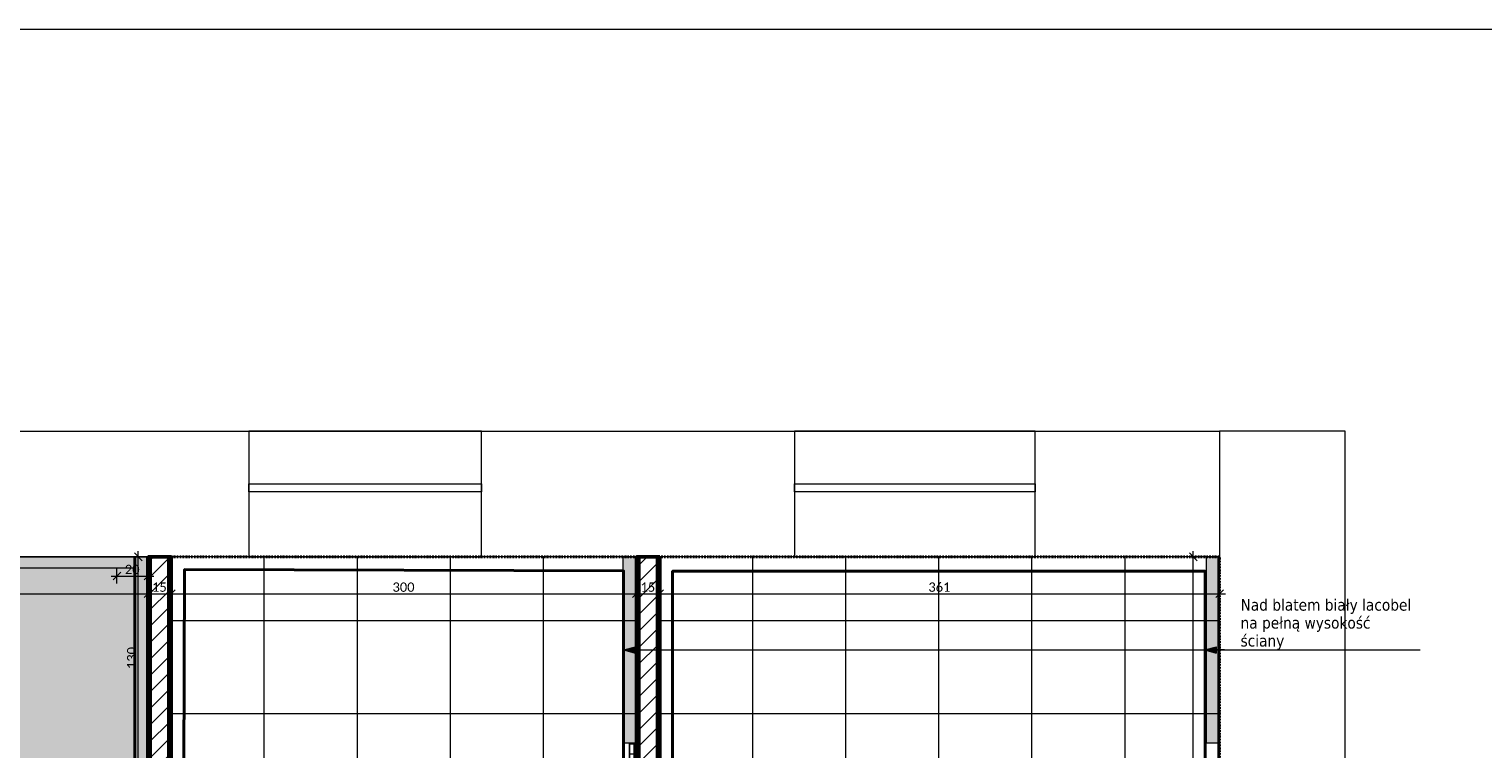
# Model space of a CAD drawing. Extents: x -1922 to 5870, y 70 to 4130.
# Tile 13 of 15: x 1820 to 3694, y 3202 to 4130. Entities that reach past the tile are written whole.
import ezdxf
from ezdxf.xclip import XClip

# ---------------------------------------------------------------- set-up
doc = ezdxf.new("R2010")
doc.units = 0
doc.header["$MEASUREMENT"] = 0
doc.header["$XCLIPFRAME"] = 0
doc.linetypes.add('Kropki i Kreski', pattern=[36, 18, -9, 0, -9])
for name, color, linetype in [('!tekst', 7, 'Continuous'), ('230-A Ściany działowe', 7, 'Continuous'), ('820-G Rysunki Obrazki', 7, 'Continuous')]:
    doc.layers.add(name, color=color, linetype=linetype)
for name, color, linetype, lineweight in [('!tekst_Nr_pióra__1', 7, 'Continuous', 50), ('!tekst_Nr_pióra__41', 7, 'Continuous', 13), ('!ŚCIANY SUFITY PODŁOGI_Nr_pióra__2', 11, 'Continuous', 40), ('!ŚCIANY SUFITY PODŁOGI_Nr_pióra__61', 5, 'Continuous', 40), ('0_Nr_pióra__41', 7, 'Continuous', 13), ('230-A Ściany działowe_Nr_pióra__1', 7, 'Continuous', 50), ('230-A Ściany działowe_Nr_pióra__21', 7, 'Continuous', 13), ('270-A Sufity_Nr_pióra__4', 230, 'Continuous', 25), ('499-K Wymiary i opisy_Nr_pióra__65', 7, 'Continuous', 5), ('arkusz_Nr_pióra__5', 7, 'Continuous', 15)]:
    doc.layers.add(name, color=color, linetype=linetype, lineweight=lineweight)
for name, color, linetype, lineweight, true_color in [('!ŚCIANY SUFITY PODŁOGI_Nr_pióra__254', 7, 'Continuous', 13, 0xb676ff), ('!ŚCIANY SUFITY PODŁOGI_Nr_pióra__45', 7, 'Continuous', 40, 0x54be0e), ('270-A Sufity_Nr_pióra__84', 7, 'Continuous', 5, 0xa5a5a5), ('tekst_Nr_pióra__84', 7, 'Continuous', 5, 0xa5a5a5)]:
    doc.layers.add(name, color=color, linetype=linetype, lineweight=lineweight, true_color=true_color)
doc.styles.add('GENERATED_STYLE_1', font='tahoma.ttf')
doc.styles.add('GENERATED_STYLE_6', font='calibril.ttf')
doc.linetypes.add('Przerywana zygzakiem', pattern='A,0,[3,WSPL_R4_Ĺ›ciany sufity podĹ‚ogi11.Shx,S=0.793651,R=0,X=0,Y=0],-100,0', length=100)
doc.linetypes.add('Symbol-005', pattern='A,0,[1,WSPL_R4_Ĺ›ciany sufity podĹ‚ogi11.Shx,S=0.238095,R=0,X=0,Y=0],-30,0', length=30)
doc.linetypes.add('Zygzak', pattern='A,0,[2,WSPL_R4_Ĺ›ciany sufity podĹ‚ogi11.Shx,S=0.223986,R=0,X=0,Y=-0.000705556],-28.222222,0', length=28.222222)
pattern_1 = [(0, (1124.8, 2233.816), (0, 17.32051), [0, -10]), (0, (1129.8, 2242.476), (0, 17.32051), [0, -10])]
pattern_2 = [(45, (1124.8, 2233.816), (-10.6066, 10.6066), [])]

# ---------------------------------------------------------------- blocks, each defined once
blk = doc.blocks.new('Rysunek_2_2', base_point=(1124.8, 2233.8))
at = {"layer": '!tekst', "linetype": 'Continuous', "lineweight": 0, "ltscale": 0.1, "true_color": 0x000000}
blk.add_hatch(color=18, dxfattribs=at).paths.add_polyline_path([(2586.2, 3329.8), (2601.1, 3325.8), (2601.1, 3333.8)])
at = {"linetype": 'Continuous', "lineweight": 0, "ltscale": 0.1, "true_color": 0x000000}
blk.add_hatch(color=18, dxfattribs=at).paths.add_polyline_path([(3335.4, 3329.8), (3350.3, 3325.8), (3350.3, 3333.8)])
at = {"layer": '230-A Ściany działowe', "linetype": 'Continuous', "lineweight": 0, "ltscale": 0.1, "true_color": 0x000000}
h = blk.add_hatch(dxfattribs=at)
h.set_pattern_fill('Tynk_0002', color=18, style=0, pattern_type=2)
h.set_pattern_definition(pattern_1)
h.paths.add_polyline_path([(1975.8, 2647.8), (1975.8, 3449.8), (1972.8, 3449.8), (1972.8, 2647.8)])
h = blk.add_hatch(dxfattribs=at)
h.set_pattern_fill('Bloczki_ceramiczne_0002', color=18, style=0, pattern_type=2)
h.set_pattern_definition(pattern_2)
h.paths.add_polyline_path([(1999.8, 2644.8), (1999.8, 3449.8), (1975.8, 3449.8), (1975.8, 2644.8)])
h = blk.add_hatch(dxfattribs=at)
h.set_pattern_fill('Tynk_0002', color=18, style=0, pattern_type=2)
h.set_pattern_definition(pattern_1)
h.paths.add_polyline_path([(2002.8, 2647.8), (2002.8, 3449.8), (1999.8, 3449.8), (1999.8, 2647.8)])
h = blk.add_hatch(dxfattribs=at)
h.set_pattern_fill('Tynk_0002', color=18, style=0, pattern_type=2)
h.set_pattern_definition(pattern_1)
h.paths.add_polyline_path([(2602.8, 3449.8), (2602.8, 2647.8), (2605.8, 2647.8), (2605.8, 3449.8)])
h = blk.add_hatch(dxfattribs=at)
h.set_pattern_fill('Bloczki_ceramiczne_0002', color=18, style=0, pattern_type=2)
h.set_pattern_definition(pattern_2)
h.paths.add_polyline_path([(2629.8, 2647.8), (2629.8, 3449.8), (2605.8, 3449.8), (2605.8, 2647.8)])
h = blk.add_hatch(dxfattribs=at)
h.set_pattern_fill('Tynk_0002', color=18, style=0, pattern_type=2)
h.set_pattern_definition(pattern_1)
h.paths.add_polyline_path([(2632.8, 2647.8), (2632.8, 3449.8), (2629.8, 3449.8), (2629.8, 2647.8)])
h = blk.add_hatch(dxfattribs=at)
h.set_pattern_fill('Izolacja_twarda_0002', color=18, style=0, pattern_type=2)
h.set_pattern_definition([(0, (1124.8, 2233.816), (0, 13), []), (90, (1124.8, 2233.816), (-13, 0), [])])
h.paths.add_polyline_path([(2599.8, 2647.8), (2599.8, 3209.8), (2593.8, 3209.8), (2593.8, 2647.8)])
at = {"layer": '270-A Sufity_Nr_pióra__4', "linetype": 'Continuous', "lineweight": 0, "ltscale": 0.1, "true_color": 0x7f003f}
for points in [[(2602.8, 3449.8), (2585.7, 3449.8), (2585.7, 3209.8), (2602.8, 3209.8)], [(3354.8, 3449.8), (3337.7, 3449.8), (3337.7, 3209.8), (3354.8, 3209.8)]]:
    blk.add_hatch(color=236, dxfattribs=at).paths.add_polyline_path(points)
at = {"layer": '270-A Sufity_Nr_pióra__84', "linetype": 'Continuous', "lineweight": 5, "ltscale": 0.1, "true_color": 0xa5a5a5}
h = blk.add_hatch(dxfattribs=at)
h.set_pattern_fill('Piasek_0002', color=253, style=0, pattern_type=2)
h.set_pattern_definition([(45, (1548.8, 2864.556), (-9.54594, 9.54594), [0, -9, 0, -13.5]), (110, (1578.8, 2864.556), (12.68585, 4.61727), [0, -6.6, 0, -11.4])])
h.paths.add_polyline_path([(1124.8, 3449.8), (1124.8, 2227.8), (1972.8, 2227.8), (1972.8, 3449.8)])
h = blk.add_hatch(dxfattribs=at)
h.set_pattern_fill('Siatka_60x60_0002', color=253, style=0, pattern_type=2)
h.set_pattern_definition([(0, (2002.8, 2647.82), (0, 120), []), (90, (2002.8, 2647.82), (-120, 0), [])])
h.paths.add_polyline_path([(2002.8, 3449.8), (2002.8, 2647.8), (2602.8, 2647.8), (2602.8, 3449.8)])
h = blk.add_hatch(dxfattribs=at)
h.set_pattern_fill('Siatka_60x60_0002', color=253, style=0, pattern_type=2)
h.set_pattern_definition([(0, (2632.77, 2647.82), (0, 120), []), (90, (2632.77, 2647.82), (-120, 0), [])])
h.paths.add_polyline_path([(2632.8, 2647.8), (2943.8, 2647.8), (2943.8, 2786.8), (3354.8, 2786.8), (3354.8, 3449.8), (2632.8, 3449.8)])
at = {"layer": '!tekst_Nr_pióra__41', "color": 7, "linetype": 'Continuous', "lineweight": 13, "ltscale": 0.1}
for p, q in [((2586.2, 3329.8), (2601.1, 3333.8)), ((2586.2, 3329.8), (2601.1, 3325.8)), ((2601.1, 3333.8), (2601.1, 3325.8)), ((2601.1, 3329.8), (3315.4, 3329.8)), ((3315.4, 3329.8), (3374.6, 3329.8)), ((3374.6, 3329.8), (3613.2, 3329.8))]:
    blk.add_line(p, q, dxfattribs=at)
at = {"layer": '!ŚCIANY SUFITY PODŁOGI_Nr_pióra__2', "color": 11, "linetype": 'Zygzak', "lineweight": 40, "ltscale": 0.1, "flags": 128}
blk.add_lwpolyline([(1882.6, 2703.4), (1933.1, 2702.8), (1936.4, 2660.9), (1955.8, 2660.9), (1955.8, 3449.8)], dxfattribs=at)
at = {"layer": '!ŚCIANY SUFITY PODŁOGI_Nr_pióra__254', "color": 191, "linetype": 'Symbol-005', "lineweight": 13, "ltscale": 0.1, "true_color": 0xb676ff, "flags": 128}
blk.add_lwpolyline([(1955.8, 3435.1), (1132.3, 3435.1)], dxfattribs=at)
at = {"layer": '!ŚCIANY SUFITY PODŁOGI_Nr_pióra__45', "color": 72, "linetype": 'Przerywana zygzakiem', "lineweight": 40, "ltscale": 0.1, "true_color": 0x54be0e, "flags": 128}
for points in [[(2586.3, 3135.8), (2586.3, 3431.7), (2020.2, 3433.5), (2017.3, 2658.9)], [(2649.3, 2665.4), (2649.3, 3431.3), (3336.3, 3431.3), (3336.3, 3135.8)]]:
    blk.add_lwpolyline(points, dxfattribs=at)
at = {"layer": '!ŚCIANY SUFITY PODŁOGI_Nr_pióra__61', "color": 5, "linetype": 'Kropki i Kreski', "lineweight": 40, "ltscale": 0.1, "flags": 128}
for points in [[(2002.8, 3449.8), (2602.8, 3449.8), (2602.8, 2647.8), (2002.8, 2647.8)], [(2632.8, 2647.8), (2943.8, 2647.8), (2943.8, 2786.8), (3354.8, 2786.8), (3354.8, 3449.8), (2632.8, 3449.8)]]:
    blk.add_lwpolyline(points, close=True, dxfattribs=at)
at = {"layer": '0_Nr_pióra__41', "color": 7, "linetype": 'Continuous', "lineweight": 13, "ltscale": 0.1}
for p, q in [((3335.4, 3329.8), (3350.3, 3333.8)), ((3335.4, 3329.8), (3350.3, 3325.8)), ((3350.3, 3333.8), (3350.3, 3325.8)), ((3361.3, 3329.8), (3350.3, 3329.8))]:
    blk.add_line(p, q, dxfattribs=at)
at = {"layer": '230-A Ściany działowe_Nr_pióra__1', "color": 7, "linetype": 'Continuous', "lineweight": 50, "ltscale": 0.1}
for p, q in [((1975.8, 3449.8), (1975.8, 2644.8)), ((1999.8, 2644.8), (1999.8, 3449.8)), ((2605.8, 3449.8), (2605.8, 2647.8)), ((2629.8, 2647.8), (2629.8, 3449.8))]:
    blk.add_line(p, q, dxfattribs=at)
at = {"layer": '230-A Ściany działowe_Nr_pióra__1', "color": 7, "linetype": 'Continuous', "lineweight": 50, "ltscale": 0.1, "flags": 128}
for points in [[(1972.8, 3449.8), (1972.8, 2647.8)], [(1972.8, 3449.8), (1975.8, 3449.8)], [(1975.8, 3449.8), (1999.8, 3449.8)], [(1999.8, 3449.8), (2002.8, 3449.8)], [(2002.8, 2647.8), (2002.8, 3449.8)], [(2605.8, 3449.8), (2602.8, 3449.8)], [(2602.8, 3449.8), (2602.8, 2647.8)], [(2629.8, 3449.8), (2605.8, 3449.8)], [(2632.8, 3449.8), (2629.8, 3449.8)], [(2632.8, 2647.8), (2632.8, 3449.8)]]:
    blk.add_lwpolyline(points, dxfattribs=at)
at = {"layer": '230-A Ściany działowe_Nr_pióra__21', "color": 7, "linetype": 'Continuous', "lineweight": 13, "ltscale": 0.1, "flags": 128}
for points in [[(2593.8, 3209.8), (2599.8, 3209.8)], [(2593.8, 3209.8), (2593.8, 2647.8)], [(2599.8, 2647.8), (2599.8, 3209.8)]]:
    blk.add_lwpolyline(points, dxfattribs=at)
at = {"layer": '270-A Sufity_Nr_pióra__84', "color": 253, "linetype": 'Continuous', "lineweight": 5, "ltscale": 0.1, "true_color": 0xa5a5a5}
for p, q in [((1124.8, 3449.8), (1972.8, 3449.8)), ((1972.8, 3449.8), (1972.8, 2227.8)), ((2002.8, 3449.8), (2002.8, 2647.8)), ((2602.8, 3449.8), (2002.8, 3449.8)), ((2585.7, 3449.8), (2602.8, 3449.8)), ((2585.7, 3209.8), (2585.7, 3449.8)), ((2602.8, 2647.8), (2602.8, 3449.8)), ((2602.8, 3449.8), (2602.8, 3209.8)), ((3354.8, 3449.8), (2632.8, 3449.8)), ((2632.8, 3449.8), (2632.8, 2647.8)), ((3337.7, 3449.8), (3354.8, 3449.8)), ((3337.7, 3209.8), (3337.7, 3449.8)), ((3354.8, 2786.8), (3354.8, 3449.8)), ((3354.8, 3449.8), (3354.8, 3209.8)), ((2602.8, 3209.8), (2585.7, 3209.8)), ((3354.8, 3209.8), (3337.7, 3209.8))]:
    blk.add_line(p, q, dxfattribs=at)
at = {"layer": '499-K Wymiary i opisy_Nr_pióra__65', "color": 7, "linetype": 'Continuous', "lineweight": 5, "ltscale": 0.1}
for p, q in [((1969.8, 3449.8), (1951, 3449.8)), ((1965.4, 3444.8), (1955.4, 3454.8)), ((1960.4, 3449.8), (1960.4, 3457.3)), ((1960.4, 3189.8), (1960.4, 3449.8)), ((3330.2, 3449.8), (3311.5, 3449.8)), ((3325.8, 3444.8), (3315.8, 3454.8)), ((3320.8, 3449.8), (3320.8, 3457.3)), ((3320.8, 2786.8), (3320.8, 3449.8)), ((1932.8, 3415.7), (1932.8, 3434.5)), ((1972.8, 3415.7), (1972.8, 3434.5)), ((1925.3, 3425.1), (1932.8, 3425.1)), ((1937.8, 3430.1), (1927.8, 3420.1)), ((1932.8, 3425.1), (1972.8, 3425.1)), ((1967.8, 3420.1), (1977.8, 3430.1)), ((1972.8, 3425.1), (1980.3, 3425.1)), ((1124.8, 3402.3), (1972.8, 3402.3)), ((1977.8, 3407.3), (1967.8, 3397.3)), ((1972.8, 3392.9), (1972.8, 3411.7)), ((1972.8, 3402.3), (2002.8, 3402.3)), ((2007.8, 3407.3), (1997.8, 3397.3)), ((2002.8, 3392.9), (2002.8, 3411.7)), ((2002.8, 3402.3), (2602.8, 3402.3)), ((2607.8, 3407.3), (2597.8, 3397.3)), ((2602.8, 3392.9), (2602.8, 3411.7)), ((2602.8, 3402.3), (2632.8, 3402.3)), ((2637.8, 3407.3), (2627.8, 3397.3)), ((2632.8, 3392.9), (2632.8, 3411.7)), ((2632.8, 3402.3), (3354.8, 3402.3)), ((3349.8, 3397.3), (3359.8, 3407.3)), ((3354.8, 3392.9), (3354.8, 3411.7)), ((3354.8, 3402.3), (3362.3, 3402.3))]:
    blk.add_line(p, q, dxfattribs=at)
at = {"layer": 'tekst_Nr_pióra__84', "color": 253, "linetype": 'Continuous', "lineweight": 5, "ltscale": 0.1, "true_color": 0xa5a5a5, "flags": 128}
for points in [[(972.8, 3611.8), (3354.8, 3611.8), (3354.8, 3449.8), (972.8, 3449.8)], [(2102.8, 3449.8), (2402.8, 3449.8), (2402.8, 3611.8), (2102.8, 3611.8)], [(2806.8, 3449.8), (3116.8, 3449.8), (3116.8, 3611.8), (2806.8, 3611.8)], [(3354.8, 3611.8), (3354.8, 679.8), (3516.8, 679.8), (3516.8, 3611.8)], [(2102.8, 3543.8), (2402.8, 3543.8), (2402.8, 3533.8), (2102.8, 3533.8)], [(2806.8, 3543.8), (3116.8, 3543.8), (3116.8, 3533.8), (2806.8, 3533.8)]]:
    blk.add_lwpolyline(points, close=True, dxfattribs=at)
at = {"layer": '!tekst_Nr_pióra__1', "color": 7, "linetype": 'Continuous', "lineweight": 50, "insert": (3381.8, 3330), "char_height": 15, "width": 224.232, "attachment_point": 7, "line_spacing_factor": 0.923871, "style": 'GENERATED_STYLE_1'}
blk.add_mtext('\\A1;{\\pql;\\fTahoma|b0|i0|c238|p34;Nad blatem biały lacobel na pełną wysokość ściany}', dxfattribs=at)
at = {"layer": '499-K Wymiary i opisy_Nr_pióra__65', "color": 7, "linetype": 'Continuous', "lineweight": 5, "char_height": 12, "attachment_point": 7, "style": 'GENERATED_STYLE_6'}
for s, insert, width in [('\\A1;{\\pql;\\fCalibri Light|b0|i0|c238|p34;20}', (1943.1, 3427.5), 19.456), ('\\A1;{\\pql;\\fCalibri Light|b0|i0|c238|p34;15}', (1978.1, 3404.7), 19.456), ('\\A1;{\\pql;\\fCalibri Light|b0|i0|c238|p34;300}', (2288.2, 3404.7), 29.184), ('\\A1;{\\pql;\\fCalibri Light|b0|i0|c238|p34;15}', (2608, 3404.7), 19.456), ('\\A1;{\\pql;\\fCalibri Light|b0|i0|c238|p34;361}', (2979.2, 3404.7), 29.184)]:
    blk.add_mtext(s, dxfattribs=dict(at, insert=insert, width=width))
at = {"layer": '499-K Wymiary i opisy_Nr_pióra__65', "color": 7, "linetype": 'Continuous', "lineweight": 5, "insert": (1958, 3305.2), "char_height": 12, "width": 29.184, "attachment_point": 7, "rotation": 90, "style": 'GENERATED_STYLE_6'}
blk.add_mtext('\\A1;{\\pql;\\fCalibri Light|b0|i0|c238|p34;130}', dxfattribs=at)

msp = doc.modelspace()

# ---------------------------------------------------------------- linework, layer by layer
at = {"layer": 'arkusz_Nr_pióra__5', "color": 7, "linetype": 'Continuous', "lineweight": 15, "ltscale": 0.1}
msp.add_lwpolyline([(70, 4130), (5870, 4130), (5870, 70), (70, 70)], close=True, dxfattribs=at)

# ---------------------------------------------------------------- next in the draw order: block references
at = {"layer": '820-G Rysunki Obrazki', "color": 9, "linetype": 'Continuous', "lineweight": 5, "ltscale": 0.1, "true_color": 0xc2c2c2}
ref = msp.add_blockref('Rysunek_2_2', (1124.8, 2233.8), dxfattribs=at)
XClip(ref).set_block_clipping_path([(712.59345625, 344.4914316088), (3674.7757765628, 3672.7923996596)])

doc.saveas('drawing.dxf')
